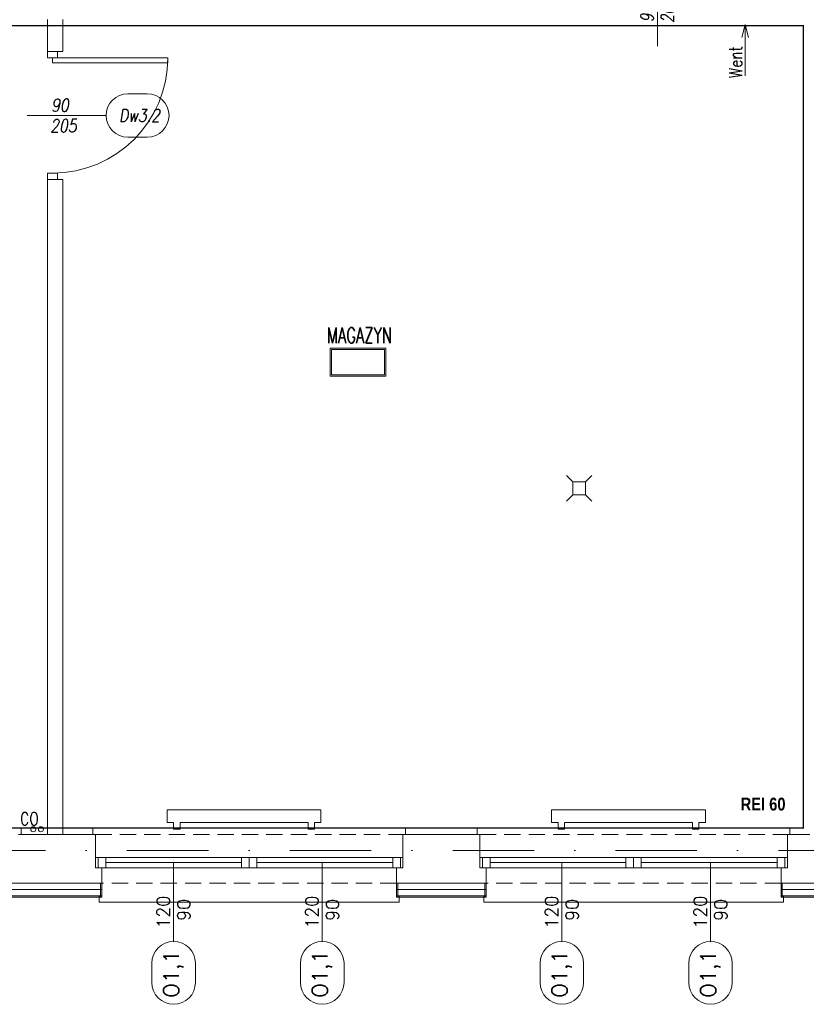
# Model space of a CAD drawing. Header units: millimetres. Extents: x -82287 to 177822, y -399756 to 0.
# Tile 122 of 228: x 50524 to 51138, y -195667 to -194899. Entities that reach past the tile are written whole.
import ezdxf
from ezdxf.enums import TextEntityAlignment as Align

# ---------------------------------------------------------------- set-up
doc = ezdxf.new("R2010")
doc.units = ezdxf.units.MM
doc.header["$MEASUREMENT"] = 0
for name, pattern in [('SUŁOSZOWA - PB 21 03$0$2_3', [1, 0.5, -0.5]), ('SUŁOSZOWA - PB 21 03$0$DASHDOT', [25.4, 12.7, -6.35, 0, -6.35]), ('SUŁOSZOWA - PB 21 03$0$HIDDEN', [9.525, 6.35, -3.175])]:
    doc.linetypes.add(name, pattern=pattern)
doc.layers.get('DEFPOINTS').update_dxf_attribs({"lineweight": 50})
doc.layers.add('FL_XREF', color=252, linetype='Continuous')
for name, color, linetype, lineweight in [('SUŁOSZOWA - PB 21 03$0$! WYPOSAŻENIE', 251, 'Continuous', 0), ('SUŁOSZOWA - PB 21 03$0$!! 0_ Istn-okna', 251, 'Continuous', 0), ('SUŁOSZOWA - PB 21 03$0$!! 0_ Istn-sciany', 251, 'Continuous', 0), ('SUŁOSZOWA - PB 21 03$0$!! 0_ Istn-widok', 251, 'Continuous', 0), ('SUŁOSZOWA - PB 21 03$0$!! 0_Istn-armatura', 251, 'Continuous', 0), ('SUŁOSZOWA - PB 21 03$0$!! 0_Istn-cienka', 251, 'Continuous', 0), ('SUŁOSZOWA - PB 21 03$0$!! 0_Istn-drzwi', 251, 'Continuous', 0), ('SUŁOSZOWA - PB 21 03$0$!! 0_Istn-grzejniki', 251, 'Continuous', 0), ('SUŁOSZOWA - PB 21 03$0$!! 0_Istn-went', 251, 'Continuous', 0), ('SUŁOSZOWA - PB 21 03$0$!! 0_Opis_okna', 251, 'Continuous', 0), ('SUŁOSZOWA - PB 21 03$0$!! 0_Opis_pom', 251, 'Continuous', 0), ('SUŁOSZOWA - PB 21 03$0$!! 0_Osie', 251, 'SUŁOSZOWA - PB 21 03$0$DASHDOT', 0), ('SUŁOSZOWA - PB 21 03$0$!! 1  WYDZIELENIE PPOŻ', 251, 'Continuous', 0), ('SUŁOSZOWA - PB 21 03$0$!! 1_ tynk zewn  - nowy', 251, 'Continuous', 0), ('SUŁOSZOWA - PB 21 03$0$!! 1_OPIS POM NOWE', 251, 'Continuous', 0), ('SUŁOSZOWA - PB 21 03$0$!! 2_ remont Ocieplenie', 251, 'SUŁOSZOWA - PB 21 03$0$ZIGZAG', 0), ('SUŁOSZOWA - PB 21 03$0$!! 2_drzwi opis', 251, 'Continuous', 0), ('SUŁOSZOWA - PB 21 03$0$0-osie-liniA', 251, 'SUŁOSZOWA - PB 21 03$0$DASHDOT', 0), ('SUŁOSZOWA - PB 21 03$0$Dimension (ISO)', 251, 'Continuous', 0)]:
    doc.layers.add(name, color=color, linetype=linetype, lineweight=lineweight)
doc.styles.add('SUŁOSZOWA - PB 21 03$0$50', font='ROMANS.shx', dxfattribs={"width": 0.8, "oblique": 10, "height": 10})
doc.styles.add('SUŁOSZOWA - PB 21 03$0$ARCHETYP', font='romans.shx', dxfattribs={"height": 15})
doc.styles.add('SUŁOSZOWA - PB 21 03$0$ARIAL', font='tahoma.ttf')
doc.styles.add('SUŁOSZOWA - PB 21 03$0$Note Text (ISO)', font='tahoma.ttf')
doc.styles.add('SUŁOSZOWA - PB 21 03$0$STYLE7', font='ARIALNB.TTF')
doc.styles.add('SUŁOSZOWA - PB 21 03$0$TXT', font='simplex.shx')
doc.linetypes.add('SUŁOSZOWA - PB 21 03$0$ZIGZAG', pattern='A,0.00254,-5.08,[131,ltypeshp.shx,S=5.08,R=0,X=-5.08,Y=0],-10.16,[131,ltypeshp.shx,S=5.08,R=180,X=5.08,Y=0],-5.08', length=20.32254)
doc.dimstyles.new('SUŁOSZOWA - PB 21 03$0$Default (ISO)', dxfattribs={"dimscale": 5, "dimtxt": 5, "dimasz": 5, "dimexe": 3.175, "dimexo": 0, "dimgap": 0.762, "dimtad": 1, "dimdec": 0, "dimrnd": 1e-08, "dimzin": 0, "dimtxsty": 'SUŁOSZOWA - PB 21 03$0$Note Text (ISO)', "dimcen": 0.09, "dimdle": 10, "dimclrd": 256, "dimclre": 256, "dimclrt": 256, "dimazin": 0, "dimtfac": 0.70104, "dimtmove": 0, "dimatfit": 3, "dimfxl": 1, "dimtolj": 1, "dimtzin": 0, "dimlwd": -1, "dimlwe": -1, "dimarcsym": 0})

# ---------------------------------------------------------------- blocks, each defined once
blk = doc.blocks.new('SUŁOSZOWA - PB 21 03$0$A$C19D82A3D')
for points in [[(-5, 10), (-10, 15)], [(5, 10), (10, 15)], [(-5, 0), (-10, -5)], [(5, 0), (10, -5)]]:
    blk.add_lwpolyline(points)
blk.add_lwpolyline([(-5, 10), (5, 10), (5, 0), (-5, 0)], close=True)
blk = doc.blocks.new('SUŁOSZOWA - PB 21 03$0$BLOK OSI')
at = {"layer": 'SUŁOSZOWA - PB 21 03$0$0-osie-liniA', "ltscale": 5}
blk.add_lwpolyline([(48639.33, -195663.09), (55424.28, -195663.09)], dxfattribs=at)
blk = doc.blocks.new('*D1518')
at = {"layer": 'DEFPOINTS', "color": 0, "transparency": 16777216}
for p in [(-689.8, 120.2), (510.2, 120.2), (510.2, 18.8)]:
    blk.add_point(p, dxfattribs=at)
at = {"layer": 'SUŁOSZOWA - PB 21 03$0$Dimension (ISO)', "transparency": 16777216}
for p, q in [((-689.8, 120.2), (-689.8, 2.9)), ((510.2, 120.2), (510.2, 2.9)), ((-664.8, 18.8), (485.2, 18.8))]:
    blk.add_line(p, q, dxfattribs=at)
for points in [[(-664.8, 22.9), (-664.8, 14.6), (-689.8, 18.8)], [(485.2, 22.9), (485.2, 14.6), (510.2, 18.8)]]:
    blk.add_solid(points, dxfattribs=at)
at = {"layer": 'SUŁOSZOWA - PB 21 03$0$Dimension (ISO)', "lineweight": 9, "transparency": 16777216, "insert": (-160.6, 48.6), "char_height": 25, "attachment_point": 1, "style": 'SUŁOSZOWA - PB 21 03$0$Note Text (ISO)'}
blk.add_mtext('\\A1;1200', dxfattribs=at)
blk = doc.blocks.new('SUŁOSZOWA - PB 21 03$0$1_ok-opis')
blk.add_line((0, 111.61), (0, 50))
for points in [[(-17, 128.61), (-17, 143.61)], [(17, 128.61), (17, 143.61)]]:
    blk.add_lwpolyline(points)
for centre, start, end in [((0, 143.61), 0, 180), ((0, 128.61), 180, 0)]:
    blk.add_arc(centre, 17, start, end)
at = {"style": 'SUŁOSZOWA - PB 21 03$0$ARCHETYP'}
for tag, height, rotation, p in [('NR', 12, 90, (0, 136.9)), ('NR', 12, 270, (0, 136.9)), ('SZEROKOŚĆ', 10, 90, (-8, 78.29)), ('WYSOKOŚĆ', 10, 270, (-8, 78.29)), ('WYSOKOŚĆ', 10, 90, (8, 78.29)), ('SZEROKOŚĆ', 10, 270, (8, 78.29))]:
    blk.add_attdef(tag, text='', height=height, rotation=rotation, dxfattribs=at).set_placement(p, align=Align.MIDDLE)
blk = doc.blocks.new('SUŁOSZOWA - PB 21 03$0$A$C11ef928a')
at = {"layer": 'SUŁOSZOWA - PB 21 03$0$Dimension (ISO)', "lineweight": 9}
dim = blk.add_linear_dim(base=(510.2, 18.8), p1=(-689.8, 120.2), p2=(510.2, 120.2), angle=180, dimstyle='SUŁOSZOWA - PB 21 03$0$Default (ISO)', override={"dimdec": 0, "dimlfac": 1, "dimtp": 0, "dimtm": 0, "dimtdec": 2, "dimtofl": 0, "dimatfit": 1}, dxfattribs=at)
dim.commit()
dim.dimension.update_dxf_attribs({"geometry": '*D1518', "text_midpoint": (-125.7, 18.8), "dimtype": 128})
blk = doc.blocks.new('SUŁOSZOWA - PB 21 03')
at = {"layer": 'SUŁOSZOWA - PB 21 03$0$!! 0_ Istn-okna'}
for points in [[(50521.21802, -195605.5883), (50761.21802, -195605.5883)], [(50821.21802, -195605.5883), (51061.21802, -195605.5883)], [(50521.21802, -195613.5883), (50761.21802, -195613.5883)], [(50529.21802, -195609.5883), (50635.21802, -195609.5883)], [(50647.21802, -195609.5883), (50753.21802, -195609.5883)], [(50821.21802, -195613.5883), (51061.21802, -195613.5883)], [(50829.21802, -195609.5883), (50935.21802, -195609.5883)], [(50947.21802, -195609.5883), (51053.21802, -195609.5883)]]:
    blk.add_lwpolyline(points, dxfattribs=at)
for points in [[(50523.21802, -195613.5883), (50529.21802, -195613.5883), (50529.21802, -195605.5883), (50523.21802, -195605.5883)], [(50635.21802, -195613.5883), (50641.21802, -195613.5883), (50641.21802, -195605.5883), (50635.21802, -195605.5883)], [(50641.21802, -195613.5883), (50647.21802, -195613.5883), (50647.21802, -195605.5883), (50641.21802, -195605.5883)], [(50753.21802, -195613.5883), (50759.21802, -195613.5883), (50759.21802, -195605.5883), (50753.21802, -195605.5883)], [(50823.21802, -195613.5883), (50829.21802, -195613.5883), (50829.21802, -195605.5883), (50823.21802, -195605.5883)], [(50935.21802, -195613.5883), (50941.21802, -195613.5883), (50941.21802, -195605.5883), (50935.21802, -195605.5883)], [(50941.21802, -195613.5883), (50947.21802, -195613.5883), (50947.21802, -195605.5883), (50941.21802, -195605.5883)], [(51053.21802, -195613.5883), (51059.21802, -195613.5883), (51059.21802, -195605.5883), (51053.21802, -195605.5883)]]:
    blk.add_lwpolyline(points, close=True, dxfattribs=at)
at = {"layer": 'SUŁOSZOWA - PB 21 03$0$!! 0_ Istn-sciany'}
for points in [[(50483.71142, -194951.5883), (50483.71142, -194976.5883)], [(50495.71142, -194951.5883), (50495.71142, -194976.5883)], [(50483.71142, -194976.5883), (50495.71142, -194976.5883)], [(50483.71142, -195076.5883), (50495.71142, -195076.5883)], [(50483.71142, -195076.5883), (50483.71142, -195587.5883)], [(50495.71142, -195076.5883), (50495.71142, -195587.5883)], [(50461.21802, -195587.5883), (50483.71142, -195587.5883)], [(50495.71142, -195587.5883), (50521.21802, -195587.5883)], [(50521.21802, -195587.5883), (50521.21802, -195613.5883)], [(50761.21802, -195587.5883), (50821.21802, -195587.5883)], [(50761.21802, -195587.5883), (50761.21802, -195613.5883)], [(50821.21802, -195587.5883), (50821.21802, -195613.5883)], [(51061.21802, -195587.5883), (51078.71142, -195587.5883)], [(51061.21802, -195587.5883), (51061.21802, -195613.5883)], [(50521.21802, -195613.5883), (50526.21802, -195613.5883)], [(50526.21802, -195613.5883), (50526.21802, -195625.5883)], [(50756.21802, -195613.5883), (50761.21802, -195613.5883)], [(50756.21802, -195613.5883), (50756.21802, -195625.5883)], [(50821.21802, -195613.5883), (50826.21802, -195613.5883)], [(50826.21802, -195613.5883), (50826.21802, -195625.5883)], [(51056.21802, -195613.5883), (51061.21802, -195613.5883)], [(51056.21802, -195613.5883), (51056.21802, -195625.5883)], [(50456.21802, -195625.5883), (50526.21802, -195625.5883)], [(50756.21802, -195625.5883), (50826.21802, -195625.5883)], [(51056.21802, -195625.5883), (51126.21802, -195625.5883)]]:
    blk.add_lwpolyline(points, dxfattribs=at)
at = {"layer": 'SUŁOSZOWA - PB 21 03$0$!! 0_ Istn-widok'}
for points in [[(50219.21802, -195582.5883), (50463.21802, -195582.5883)], [(50463.21802, -195587.5883), (50463.21802, -195582.5883)], [(50519.21802, -195582.5883), (50763.21802, -195582.5883)], [(50519.21802, -195587.5883), (50519.21802, -195582.5883)], [(50763.21802, -195587.5883), (50763.21802, -195582.5883)], [(50819.21802, -195582.5883), (51063.21802, -195582.5883)], [(50819.21802, -195587.5883), (50819.21802, -195582.5883)], [(51063.21802, -195587.5883), (51063.21802, -195582.5883)], [(50483.71142, -195587.5883), (50495.71142, -195587.5883)], [(50524.21802, -195635.5883), (50524.21802, -195640.5883)], [(50758.21802, -195635.5883), (50758.21802, -195640.5883)], [(50824.21802, -195635.5883), (50824.21802, -195640.5883)], [(51058.21802, -195635.5883), (51058.21802, -195640.5883)], [(50758.21802, -195640.5883), (50524.21802, -195640.5883)], [(51058.21802, -195640.5883), (50824.21802, -195640.5883)]]:
    blk.add_lwpolyline(points, dxfattribs=at)
at = {"layer": 'SUŁOSZOWA - PB 21 03$0$!! 0_Istn-armatura'}
for centre in [(50472.71142, -195583.5883), (50478.71142, -195583.5883)]:
    blk.add_circle(centre, 2, dxfattribs=at)
at = {"layer": 'SUŁOSZOWA - PB 21 03$0$!! 0_Istn-cienka', "linetype": 'SUŁOSZOWA - PB 21 03$0$HIDDEN', "ltscale": 2}
for points in [[(50521.21802, -195587.5883), (50761.21802, -195587.5883)], [(50821.21802, -195587.5883), (51061.21802, -195587.5883)], [(50756.21802, -195625.5883), (50526.21802, -195625.5883)], [(51056.21802, -195625.5883), (50826.21802, -195625.5883)]]:
    blk.add_lwpolyline(points, dxfattribs=at)
at = {"layer": 'SUŁOSZOWA - PB 21 03$0$!! 0_Istn-drzwi'}
blk.add_lwpolyline([(50959.71142, -194922.5883), (50959.71142, -194972.5883)], dxfattribs=at)
for points in [[(50491.71142, -194981.5883), (50491.71142, -194976.5883), (50483.71142, -194976.5883), (50483.71142, -194981.5883)], [(50577.71142, -194985.5883), (50487.71142, -194985.5883), (50487.71142, -194981.5883), (50577.71142, -194981.5883)], [(50491.71142, -195071.5883), (50491.71142, -195076.5883), (50483.71142, -195076.5883), (50483.71142, -195071.5883)]]:
    blk.add_lwpolyline(points, close=True, dxfattribs=at)
blk.add_arc((50487.71142, -194981.5883), 90, 270.00000004, 0.00000004, dxfattribs=at)
at = {"layer": 'SUŁOSZOWA - PB 21 03$0$!! 0_Istn-grzejniki'}
for points in [[(50582.21802, -195583.42942), (50582.21802, -195578.42942), (50577.21802, -195578.42942), (50577.21802, -195568.42942), (50697.21802, -195568.42942), (50697.21802, -195578.42942), (50692.21802, -195578.42942), (50692.21802, -195583.42942), (50687.21802, -195583.42942), (50687.21802, -195578.42942), (50587.21802, -195578.42942), (50587.21802, -195583.42942)], [(50882.21802, -195583.42942), (50882.21802, -195578.42942), (50877.21802, -195578.42942), (50877.21802, -195568.42942), (50997.21802, -195568.42942), (50997.21802, -195578.42942), (50992.21802, -195578.42942), (50992.21802, -195583.42942), (50987.21802, -195583.42942), (50987.21802, -195578.42942), (50887.21802, -195578.42942), (50887.21802, -195583.42942)]]:
    blk.add_lwpolyline(points, close=True, dxfattribs=at)
at = {"layer": 'SUŁOSZOWA - PB 21 03$0$!! 0_Istn-went'}
for points in [[(51028.21142, -194955.64023), (51025.53193, -194965.64023)], [(51028.21142, -194995.68676), (51028.21142, -194955.64023)], [(51028.21142, -194955.64023), (51030.89092, -194965.64023)]]:
    blk.add_lwpolyline(points, dxfattribs=at)
at = {"layer": 'SUŁOSZOWA - PB 21 03$0$!! 0_Opis_pom', "ltscale": 0.7}
for points in [[(50704.418, -195229.94638), (50747.938, -195229.94638), (50747.938, -195208.18638), (50704.418, -195208.18638)], [(50705.506, -195228.85838), (50746.85, -195228.85838), (50746.85, -195209.27438), (50705.506, -195209.27438)]]:
    blk.add_lwpolyline(points, close=True, dxfattribs=at)
at = {"layer": 'SUŁOSZOWA - PB 21 03$0$!! 1  WYDZIELENIE PPOŻ', "color": 20, "linetype": 'SUŁOSZOWA - PB 21 03$0$2_3', "ltscale": 10, "true_color": 0xf65c09, "const_width": 1}
blk.add_lwpolyline([(50208.71142, -195582.5883), (51073.71142, -195582.5883), (51073.71142, -194956.5883), (50208.71142, -194956.5883)], close=True, dxfattribs=at)
at = {"layer": 'SUŁOSZOWA - PB 21 03$0$!! 1_ tynk zewn  - nowy'}
for points in [[(50525.21802, -195625.5883), (50525.21802, -195636.5883)], [(50526.21802, -195625.5883), (50526.21802, -195636.5883)], [(50756.21802, -195625.5883), (50756.21802, -195636.5883)], [(50757.21802, -195625.5883), (50757.21802, -195636.5883)], [(50825.21802, -195625.5883), (50825.21802, -195636.5883)], [(50826.21802, -195625.5883), (50826.21802, -195636.5883)], [(51056.21802, -195625.5883), (51056.21802, -195636.5883)], [(51057.21802, -195625.5883), (51057.21802, -195636.5883)], [(50526.21802, -195635.5883), (50456.21802, -195635.5883)], [(50526.21802, -195636.5883), (50456.21802, -195636.5883)], [(50826.21802, -195635.5883), (50756.21802, -195635.5883)], [(50826.21802, -195636.5883), (50756.21802, -195636.5883)], [(51126.21802, -195635.5883), (51056.21802, -195635.5883)], [(51126.21802, -195636.5883), (51056.21802, -195636.5883)]]:
    blk.add_lwpolyline(points, dxfattribs=at)
at = {"layer": 'SUŁOSZOWA - PB 21 03$0$!! 2_ remont Ocieplenie', "linetype": 'SUŁOSZOWA - PB 21 03$0$ZIGZAG', "ltscale": 0.75}
for points in [[(50526.21802, -195630.5883), (50456.21802, -195630.5883)], [(50826.21802, -195630.5883), (50756.21802, -195630.5883)], [(51126.21802, -195630.5883), (51056.21802, -195630.5883)]]:
    blk.add_lwpolyline(points, dxfattribs=at)
at = {"xscale": -0.1, "yscale": 0.1, "zscale": 0.1, "rotation": 90}
blk.add_blockref('SUŁOSZOWA - PB 21 03$0$A$C11ef928a', (82225.12684, -195364.3052), dxfattribs=at)
at = {"layer": 'SUŁOSZOWA - PB 21 03$0$!! 0_Istn-armatura', "xscale": -1, "rotation": 270}
blk.add_blockref('SUŁOSZOWA - PB 21 03$0$A$C19D82A3D', (50893.71142, -195317.5883), dxfattribs=at)
at = {"layer": 'SUŁOSZOWA - PB 21 03$0$!! 0_Opis_okna'}
ref = blk.add_blockref('SUŁOSZOWA - PB 21 03$0$1_ok-opis', (50582.21802, -195559.5883), dxfattribs=dict(at, rotation=180))
ref.add_attrib('SZEROKOŚĆ', '120', dxfattribs={"layer": '0', "height": 10, "rotation": 90, "style": 'SUŁOSZOWA - PB 21 03$0$ARCHETYP'}).set_placement((50574.21802, -195648.30871), align=Align.MIDDLE)
ref.add_attrib('WYSOKOŚĆ', '90', dxfattribs={"layer": '0', "height": 10, "rotation": 90, "style": 'SUŁOSZOWA - PB 21 03$0$ARCHETYP'}).set_placement((50590.21802, -195646.53526), align=Align.MIDDLE)
ref.add_attrib('NR', 'O1,1', dxfattribs={"layer": '0', "height": 12, "rotation": 90, "style": 'SUŁOSZOWA - PB 21 03$0$ARCHETYP'}).set_placement((50582.21802, -195696.48975), align=Align.MIDDLE)
ref = blk.add_blockref('SUŁOSZOWA - PB 21 03$0$1_ok-opis', (50698.21802, -195559.5883), dxfattribs=dict(at, rotation=180))
ref.add_attrib('SZEROKOŚĆ', '120', dxfattribs={"layer": '0', "height": 10, "rotation": 90, "style": 'SUŁOSZOWA - PB 21 03$0$ARCHETYP'}).set_placement((50690.21802, -195648.30871), align=Align.MIDDLE)
ref.add_attrib('WYSOKOŚĆ', '90', dxfattribs={"layer": '0', "height": 10, "rotation": 90, "style": 'SUŁOSZOWA - PB 21 03$0$ARCHETYP'}).set_placement((50706.21802, -195646.53526), align=Align.MIDDLE)
ref.add_attrib('NR', 'O1,1', dxfattribs={"layer": '0', "height": 12, "rotation": 90, "style": 'SUŁOSZOWA - PB 21 03$0$ARCHETYP'}).set_placement((50698.21802, -195696.48975), align=Align.MIDDLE)
ref = blk.add_blockref('SUŁOSZOWA - PB 21 03$0$1_ok-opis', (50885.21802, -195559.5883), dxfattribs=dict(at, rotation=180))
ref.add_attrib('SZEROKOŚĆ', '120', dxfattribs={"layer": '0', "height": 10, "rotation": 90, "style": 'SUŁOSZOWA - PB 21 03$0$ARCHETYP'}).set_placement((50877.21802, -195648.30871), align=Align.MIDDLE)
ref.add_attrib('WYSOKOŚĆ', '90', dxfattribs={"layer": '0', "height": 10, "rotation": 90, "style": 'SUŁOSZOWA - PB 21 03$0$ARCHETYP'}).set_placement((50893.21802, -195646.53526), align=Align.MIDDLE)
ref.add_attrib('NR', 'O1,1', dxfattribs={"layer": '0', "height": 12, "rotation": 90, "style": 'SUŁOSZOWA - PB 21 03$0$ARCHETYP'}).set_placement((50885.21802, -195696.48975), align=Align.MIDDLE)
ref = blk.add_blockref('SUŁOSZOWA - PB 21 03$0$1_ok-opis', (51001.21802, -195559.5883), dxfattribs=dict(at, rotation=180))
ref.add_attrib('SZEROKOŚĆ', '120', dxfattribs={"layer": '0', "height": 10, "rotation": 90, "style": 'SUŁOSZOWA - PB 21 03$0$ARCHETYP'}).set_placement((50993.21802, -195648.30871), align=Align.MIDDLE)
ref.add_attrib('WYSOKOŚĆ', '90', dxfattribs={"layer": '0', "height": 10, "rotation": 90, "style": 'SUŁOSZOWA - PB 21 03$0$ARCHETYP'}).set_placement((51009.21802, -195646.53526), align=Align.MIDDLE)
ref.add_attrib('NR', 'O1,1', dxfattribs={"layer": '0', "height": 12, "rotation": 90, "style": 'SUŁOSZOWA - PB 21 03$0$ARCHETYP'}).set_placement((51001.21802, -195696.48975), align=Align.MIDDLE)
at = {"layer": 'SUŁOSZOWA - PB 21 03$0$!! 0_Osie'}
blk.add_blockref('SUŁOSZOWA - PB 21 03$0$BLOK OSI', (0, 63), dxfattribs=at)
at = {"layer": 'SUŁOSZOWA - PB 21 03$0$!! 2_drzwi opis'}
ref = blk.add_blockref('SUŁOSZOWA - PB 21 03$0$1_ok-opis', (50959.71142, -195022.5883), dxfattribs=dict(at, xscale=-1, rotation=359.9999963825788))
ref.add_attrib('WYSOKOŚĆ', '90 ', dxfattribs={"layer": '0', "height": 10, "rotation": 89.99999638, "style": 'SUŁOSZOWA - PB 21 03$0$50', "oblique": 10, "width": 0.8}).set_placement((50951.71143, -194944.29745), align=Align.MIDDLE)
ref.add_attrib('SZEROKOŚĆ', '205', dxfattribs={"layer": '0', "height": 10, "rotation": 89.99999638, "style": 'SUŁOSZOWA - PB 21 03$0$50', "oblique": 10, "width": 0.8}).set_placement((50967.71143, -194944.29745), align=Align.MIDDLE)
ref.add_attrib('NR', 'Dw3.2', dxfattribs={"layer": '0', "height": 10, "rotation": 89.99999638, "style": 'SUŁOSZOWA - PB 21 03$0$50', "oblique": 10, "width": 0.8}).set_placement((50959.71143, -194884.38116), align=Align.MIDDLE)
ref = blk.add_blockref('SUŁOSZOWA - PB 21 03$0$1_ok-opis', (50418.01403, -195026.5883), dxfattribs=dict(at, xscale=-1, rotation=269.9999963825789))
ref.add_attrib('WYSOKOŚĆ', '90 ', dxfattribs={"layer": '0', "height": 10, "rotation": 359.99999638, "style": 'SUŁOSZOWA - PB 21 03$0$50', "oblique": 10, "width": 0.8}).set_placement((50496.30489, -195018.5883), align=Align.MIDDLE)
ref.add_attrib('SZEROKOŚĆ', '205', dxfattribs={"layer": '0', "height": 10, "rotation": 359.99999638, "style": 'SUŁOSZOWA - PB 21 03$0$50', "oblique": 10, "width": 0.8}).set_placement((50496.30489, -195034.5883), align=Align.MIDDLE)
ref.add_attrib('NR', 'Dw3.2', dxfattribs={"layer": '0', "height": 10, "rotation": 359.99999638, "style": 'SUŁOSZOWA - PB 21 03$0$50', "oblique": 10, "width": 0.8}).set_placement((50555.53125, -195026.58831), align=Align.MIDDLE)
at = {"layer": 'SUŁOSZOWA - PB 21 03$0$! WYPOSAŻENIE', "color": 20, "true_color": 0xf65c09, "insert": (51024.72102, -195558.94868), "char_height": 10, "attachment_point": 1, "style": 'SUŁOSZOWA - PB 21 03$0$STYLE7'}
blk.add_mtext_dynamic_manual_height_columns('REI 60', width=58.1261145, gutter_width=75, heights=[0], dxfattribs=at)
at = {"layer": 'SUŁOSZOWA - PB 21 03$0$!! 0_Istn-armatura', "style": 'SUŁOSZOWA - PB 21 03$0$ARCHETYP', "width": 0.8}
blk.add_text('CO', height=10, rotation=0.00000004, dxfattribs=at).set_placement((50462.36084, -195580.4063))
at = {"layer": 'SUŁOSZOWA - PB 21 03$0$!! 0_Istn-went', "style": 'SUŁOSZOWA - PB 21 03$0$ARCHETYP', "width": 0.8}
blk.add_text('Went', height=10, rotation=89.99999996, dxfattribs=at).set_placement((51025.8812, -194997.47365))
at = {"layer": 'SUŁOSZOWA - PB 21 03$0$!! 0_Opis_pom', "ltscale": 0.7, "style": 'SUŁOSZOWA - PB 21 03$0$TXT', "width": 0.7}
blk.add_text('MAGAZYN', height=12, dxfattribs=at).set_placement((50727.29313, -195204.14007), align=Align.CENTER)
at = {"layer": 'SUŁOSZOWA - PB 21 03$0$!! 0_Opis_pom', "ltscale": 0.7, "style": 'SUŁOSZOWA - PB 21 03$0$ARIAL'}
for tag, p in [('B0,19', (52679.2094, -194257.55204)), ('B2,14', (73874.0461, -194402.0887)), ('B2,12', (73342.49259, -194413.89249)), ('B1,21', (60405.50261, -194427.18207)), ('B2,11', (73069.01144, -194438.89383)), ('B2,16', (75195.07765, -194441.83446)), ('A1,16', (59129.54925, -194448.08429)), ('B1/17', (59524.53699, -194450.37428)), ('B1,19', (59914.81903, -194448.15658)), ('1,23', (61575.22173, -194450.37428)), ('B0,15', (51514.15008, -194461.8073)), ('A1,1', (58808.06672, -194460.94161)), ('1,22', (60947.33929, -194456.1144)), ('B2,19.1', (76701.67035, -194466.03695)), ('B3,7', (87459.81312, -194465.07097)), ('B3,3', (88235.73906, -194465.79732)), ('B0,18', (52071.43815, -194478.40179)), ('B1,18', (59715.51745, -194473.87108)), ('B2,17', (75506.7465, -194471.3759)), ('B3,6', (86826.65132, -194483.15512)), ('B3,8', (90006.66539, -194478.47972)), ('B1,20', (60198.53687, -194490.17374)), ('B2,10', (72728.63362, -194489.37283)), ('B2,15', (74566.38885, -194487.81114)), ('B2,13', (73649.91716, -194500.01242)), ('A0,6', (49094.40602, -194505.72387)), ('A2,5', (72452.45009, -194505.90583)), ('A1,6', (58565.96262, -194514.50753)), ('B1,1', (61908.24378, -194515.48656)), ('A0,4', (49692.81919, -194517.93289)), ('A0,3', (49906.53818, -194524.03766)), ('B0,22', (54187.56644, -194519.04308)), ('B0,20', (53125.45224, -194527.8835)), ('A0,5', (49399.71914, -194533.19455)), ('B0,21', (53847.26622, -194535.08002)), ('B1,3', (62229.35503, -194604.49851)), ('B2,18', (75922.43604, -194612.23635)), ('B2,19', (77152.69039, -194617.53776)), ('A3,4', (85509.27934, -194642.47136)), ('B0,24B', (54824.42896, -194684.26784)), ('B1,4', (63476.45184, -194691.11207)), ('B0,13', (50367.63944, -194706.5583)), ('B0,16', (51457.40872, -194704.43091)), ('B0,17', (51897.58569, -194706.77195)), ('A2,4', (71695.75649, -194707.44268)), ('A1,5', (58149.22649, -194724.80163)), ('A2.1', (72371.45884, -194731.56251)), ('B0,23', (54542.05776, -194742.93939)), ('A1,2', (58744.42262, -194746.622)), ('B1,2D', (60756.29674, -194750.92727)), ('A1,15', (59129.54925, -194780.73348)), ('B0,14', (50962.60809, -194789.06568)), ('B1,4', (63483.03852, -194791.04365)), ('A3.1', (86079.08704, -194786.62422)), ('A0,2', (49295.91259, -194810.95246)), ('B2.7', (74548.27897, -194836.12781)), ('B3,2', (89035.72921, -194837.99287)), ('B0,7', (52851.95551, -194845.56115)), ('B1,2B', (62374.83512, -194841.86715)), ('B1,2A', (61803.35407, -194869.27513)), ('B0,8', (51561.38742, -194890.27848)), ('A3.2', (86016.50296, -195004.88875)), ('A1,3', (58810.05243, -195008.83917)), ('A0,1', (49914.27925, -195025.82804)), ('A0,10', (49695.87246, -195042.9259)), ('B0,17', (51225.06492, -195049.74007)), ('B0,6', (52110.41055, -195069.39267)), ('B2.2', (74976.1855, -195068.47988)), ('B1,8', (61403.63433, -195071.25189)), ('A2.2', (72371.45884, -195070.78713)), ('A0,7', (49042.50308, -195082.6056)), ('B3,11', (88623.94853, -195099.23575)), ('B3,4', (87612.56208, -195132.78192)), ('B3,5', (86839.47632, -195174.05241)), ('B0,12', (50313.60595, -195207.52936)), ('B0,11', (50726.178, -195219.06638)), ('B3,10', (89778.42161, -195220.68871)), ('B1,6', (63686.26823, -195231.3997)), ('B0,24A', (54359.17011, -195245.97867)), ('A1,4', (58093.66276, -195250.96213)), ('B0,10', (51476.34179, -195259.44699)), ('B3,9', (90479.74099, -195260.18621)), ('A0,11', (49643.96951, -195271.84772)), ('B1,14', (59332.54805, -195280.73534)), ('B0,9', (51798.4912, -195291.17482)), ('B2,21', (75970.16114, -195290.81005)), ('A0,8', (49042.50308, -195293.21363)), ('B1,13', (60186.62513, -195314.46953)), ('B0,3', (52068.59538, -195319.60465)), ('B1,10', (60892.94126, -195319.45825)), ('B1,5', (63419.22943, -195317.21026)), ('A2.3', (71832.37045, -195318.78232)), ('B2,9', (73175.51251, -195317.21162)), ('B2,4', (74493.5947, -195318.7733)), ('B2,3', (74674.2815, -195319.28036)), ('A3,3', (85569.83931, -195318.78232)), ('B3,1', (88723.65615, -195329.98594)), ('B2,8', (73894.209, -195338.18956)), ('B1,9', (61058.12383, -195344.48743)), ('B2,20', (77211.021, -195343.82367)), ('B2.1', (75304.74121, -195348.36327)), ('B0,2', (52227.2348, -195357.98297)), ('B1,2C', (61827.40698, -195369.02625)), ('B1,7', (62134.52151, -195372.05069)), ('B0,1', (53061.17304, -195403.85659)), ('A0,9', (49001.50444, -195413.15723)), ('A0,12', (49689.76592, -195485.50737)), ('B0,4', (52224.78303, -195500.96352)), ('B2,5', (74686.48999, -195507.24036)), ('B1,11', (61050.00078, -195512.89565)), ('B1,12', (60864.00751, -195544.00738)), ('B2,6', (74499.29165, -195549.55175)), ('B0,5', (52066.14362, -195556.83806)), ('C2,2', (74812.78942, -195865.8959)), ('C1,3', (61091.58871, -195973.27844)), ('C0,2A', (52278.30875, -196050.48297)), ('C0,1', (52808.36775, -196132.34208)), ('C1,2', (61690.27405, -196439.72387)), ('C1,1', (62060.59754, -196465.28533)), ('C3,1', (88979.71614, -196545.67785)), ('C0,2B', (53028.88223, -196668.8019)), ('C1,4', (61008.68123, -196686.32122)), ('C2,1', (75334.65984, -196786.2197)), ('C2,3', (74834.65119, -196933.26657)), ('C1,5', (61062.7252, -196991.42453)), ('C1,10', (62127.38542, -196998.81344)), ('C1,9', (62147.33751, -197289.53424)), ('C1,6', (61131.41824, -197329.69535)), ('C0,3', (52181.98562, -197341.92176)), ('D1,1', (73931.12245, -197584.03121)), ('C0,4', (52345.96562, -197596.60561)), ('D0,18', (60296.49264, -197617.95269)), ('C2,4', (75243.70451, -197663.89)), ('D0,7', (59141.53804, -197722.84718)), ('D0,17', (60701.16801, -197741.44864)), ('C1,7', (61222.2575, -197737.18052)), ('D0,3', (59562.25866, -197751.14316)), ('D1,6', (72757.78643, -197751.22612)), ('D1,4', (73157.19908, -197744.29721)), ('D0,6', (58741.71849, -197802.61699)), ('D0,10', (58357.73602, -197820.93991)), ('D,09', (59195.67196, -197881.51243)), ('C0,5', (52269.72696, -197902.4362)), ('C0,6', (52872.93793, -197917.07354)), ('D0,2', (59943.06082, -197917.06725)), ('D1,3', (73475.28953, -197924.29875)), ('D0,16', (60721.3534, -197935.2949)), ('D0,8', (59058.9008, -197963.64925)), ('D0,5', (59448.52586, -197969.8061)), ('C2,5', (74555.08284, -197988.7886)), ('D1,5', (73291.61607, -197999.29956)), ('D0,4', (59655.02693, -198042.2589)), ('D0,15', (60692.12223, -198127.4643)), ('D0,1', (59931.33074, -198173.12806)), ('D1,2', (73578.07819, -198172.30068)), ('D0,11', (58161.27105, -198211.45823)), ('D0,12', (58250.99458, -198537.17631)), ('D0,13', (58250.99458, -198764.99605)), ('D1,7', (71854.87376, -198786.88467)), ('D0,14', (59130.08589, -198795.3373)), ('D1,8', (71715.35366, -199212.44512))]:
    blk.add_attdef(tag, text='', height=11.968, dxfattribs=at).set_placement(p, align=Align.MIDDLE_CENTER)
at = {"layer": 'SUŁOSZOWA - PB 21 03$0$!! 1_OPIS POM NOWE', "style": 'SUŁOSZOWA - PB 21 03$0$ARIAL'}
for tag, p in [('C1.7A', (61271.6179, -197538.30303)), ('C2.5B', (74970.66097, -197546.70728)), ('C2,5C', (74903.71123, -197659.13664)), ('C2.4', (75374.07862, -197726.11453)), ('D1,2B', (74322.25834, -197791.43247)), ('C1.7C', (61260.26049, -197811.38428)), ('C1.8B', (61588.27341, -197817.62151)), ('C1.8A', (61884.42005, -197818.94854)), ('C1.7B', (61322.12354, -197933.89849)), ('C2,5A', (74943.41937, -197993.49482)), ('E1.2', (62164.78326, -198139.98688)), ('E1.5E', (62692.10372, -198153.27854)), ('D1,2C', (73419.9359, -198156.57844)), ('E2.9', (75361.45041, -198161.88904)), ('E2.7', (76022.45692, -198162.26272)), ('E3.1', (88990.58975, -198158.87886)), ('D1,2A', (74280.17915, -198172.30068)), ('E1.5D', (62993.60773, -198185.416)), ('E1.1', (61330.46191, -198191.9806)), ('E1.5C', (63016.9343, -198246.3437)), ('E1.5B', (63264.15117, -198307.8661)), ('E3.2', (88781.41347, -198385.24275)), ('E1.6', (61022.6264, -198421.00827)), ('E2.2', (74782.75417, -198427.85813)), ('E2.8', (75757.29014, -198437.09188)), ('E2.6', (76531.8031, -198444.40756)), ('E3.4', (89392.22607, -198450.03942)), ('E1.5A', (63049.47589, -198456.39852)), ('E1.5G', (62892.39981, -198586.12622)), ('E1.5F', (62736.15118, -198589.14592)), ('E1,4', (61888.25021, -198652.6996)), ('E2.1', (75803.99631, -198697.05773)), ('E1.5L', (63297.7633, -198733.65678)), ('E1.3', (61058.5992, -198806.28147)), ('E1.5H', (62893.53005, -198830.01758)), ('E2,3', (74778.52304, -198843.9541)), ('E3.3', (89150.95684, -198867.32581)), ('E1.5K', (63266.15427, -198904.67789)), ('E1.5I', (62723.74907, -199005.87002)), ('E2.4', (75135.87669, -199083.20857)), ('E2.5', (76615.04061, -199164.91143)), ('E1.5J', (63204.25187, -199215.697))]:
    blk.add_attdef(tag, text='', height=11.968, dxfattribs=at).set_placement(p, align=Align.MIDDLE_CENTER)

msp = doc.modelspace()

# ---------------------------------------------------------------- block references
at = {"layer": 'FL_XREF'}
msp.add_blockref('SUŁOSZOWA - PB 21 03', (62.28, 52.9), dxfattribs=at)

doc.saveas('drawing.dxf')
